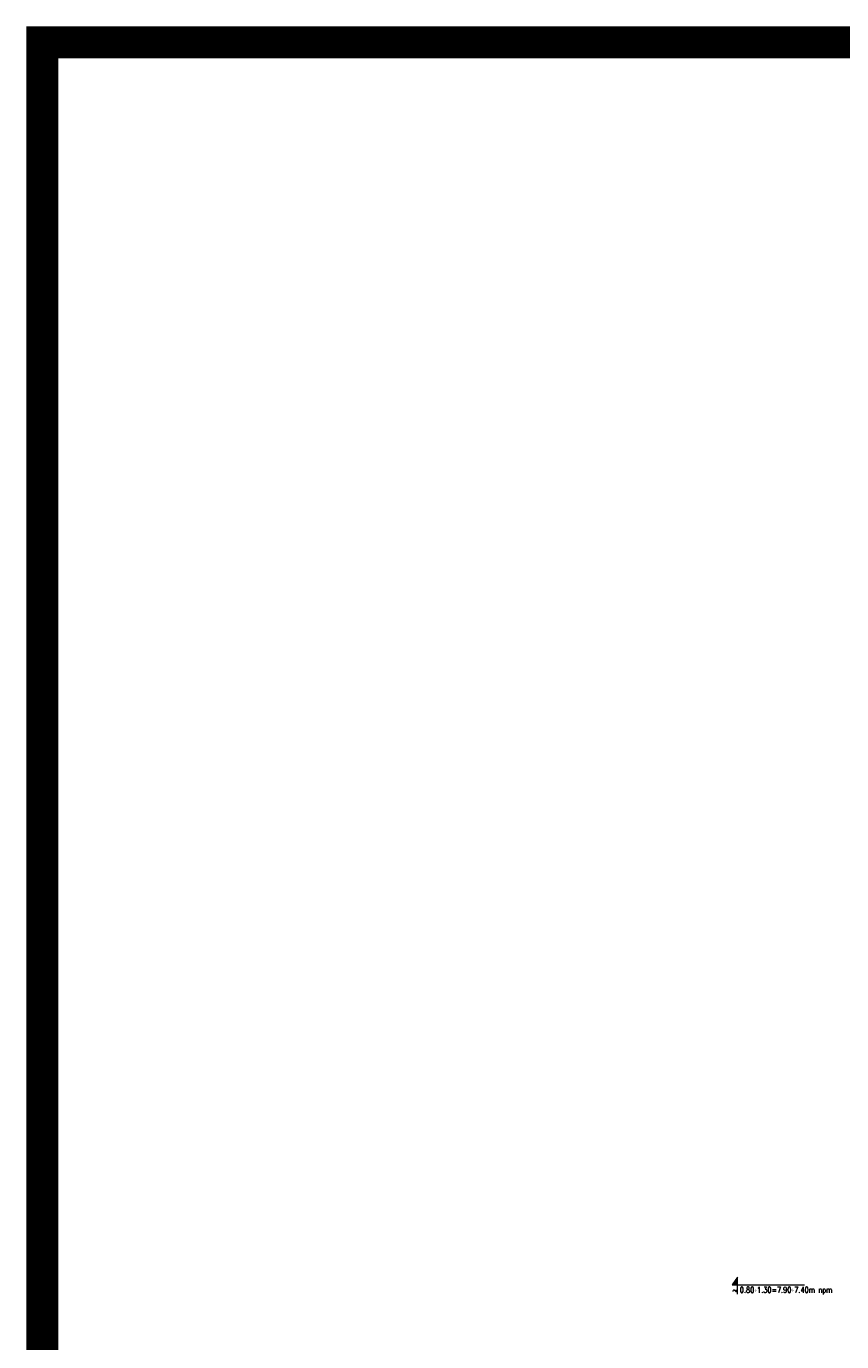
# Model space of a CAD drawing. Header units: inches. Extents: x 58893 to 70341, y -37691 to -31625.
# Tile 11 of 34: x 58893 to 60168, y -33684 to -31625. Entities that reach past the tile are written whole.
import ezdxf

# ---------------------------------------------------------------- set-up
doc = ezdxf.new("R2010")
doc.units = ezdxf.units.IN
doc.header["$MEASUREMENT"] = 0
doc.layers.add('Opisy', color=4, linetype='Continuous', lineweight=20)
doc.styles.add('1. Simplex', font='simplex.shx', dxfattribs={"width": 0.8})

msp = doc.modelspace()

# ---------------------------------------------------------------- hatches: boundary and pattern name
at = {"layer": 'Opisy'}
msp.add_hatch(color=256, dxfattribs=at).paths.add_polyline_path([(60004.877, -33582.735), (59996.55, -33595.122), (60004.877, -33595.122)])

# ---------------------------------------------------------------- linework, layer by layer
at = {"color": 1, "const_width": 50}
msp.add_lwpolyline([(58917.644, -31650.444), (70315.694, -31650.444), (70315.694, -37666.345), (58917.644, -37666.345)], close=True, dxfattribs=at)
at = {"layer": 'Opisy'}
msp.add_lwpolyline([(60004.877, -33609.555), (60004.877, -33582.735), (59996.55, -33595.122), (60109.766, -33595.122)], dxfattribs=at)

# ---------------------------------------------------------------- texts
at = {"layer": 'Opisy', "color": 7, "style": '1. Simplex', "width": 0.8}
for s, p in [('~', (59997.46, -33607.764)), ('0.80÷1.30=7.90÷7.40m npm', (60008.651, -33607.284))]:
    msp.add_text(s, height=8.96, dxfattribs=at).set_placement(p)

doc.saveas('drawing.dxf')
